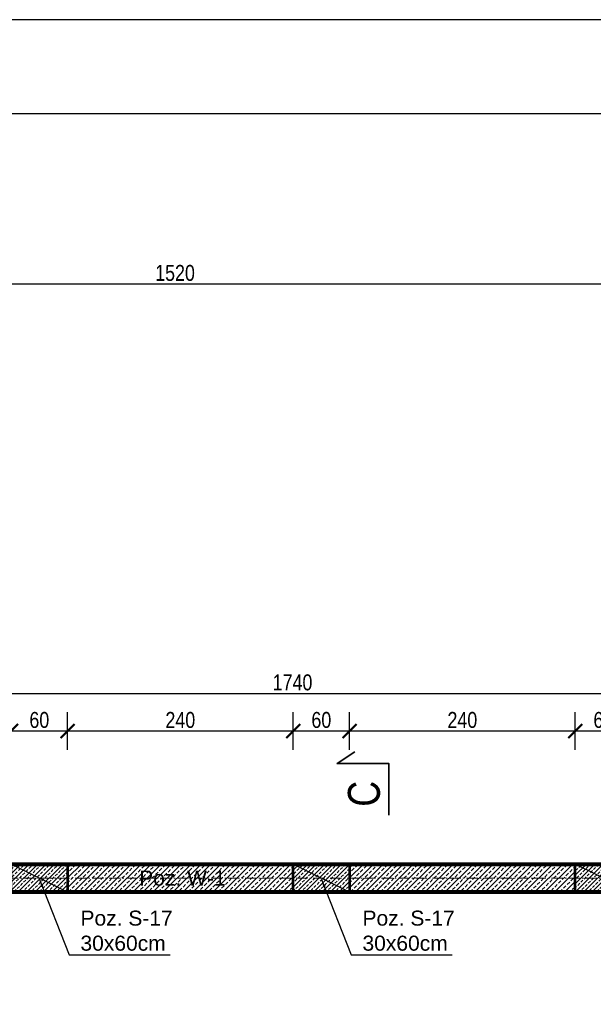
# Model space of a CAD drawing. Header units: inches. Extents: x 201967 to 338763, y -32705 to 30884.
# Tile 164 of 236: x 318129 to 318739, y 11141 to 12189. Entities that reach past the tile are written whole.
import ezdxf

# ---------------------------------------------------------------- set-up
doc = ezdxf.new("R2010")
doc.units = ezdxf.units.IN
doc.header["$MEASUREMENT"] = 0
doc.linetypes.add('ACAD_ISO10W100', pattern=[18, 12, -3, 0, -3])
for name, color, linetype, lineweight in [('01 a KONSTRUKCJA żelbet', 94, 'Continuous', 80), ('01 a1 KONSTRUKCJA żelebet', 200, 'Continuous', 53), ('01h2 KONSTRUKCJA pozycje belki', 254, 'Continuous', 13), ('01h3 KONSTRUKCJA pozycje słupy', 252, 'Continuous', 13), ('11 OSIE ściany', 2, 'ACAD_ISO10W100', 5), ('20 KRESKOWANIE ścian', 63, 'Continuous', 5), ('90 WYMIAR', 155, 'Continuous', 9), ('91 PRZEKROJE', 7, 'Continuous', 35)]:
    doc.layers.add(name, color=color, linetype=linetype, lineweight=lineweight)
doc.styles.add('100 arial', font='arial.ttf', dxfattribs={"width": 0.8, "height": 17})
doc.styles.add('OPIS', font='arial.ttf')
doc.styles.add('RomanS', font='romans.shx')
doc.dimstyles.new('100', dxfattribs={"dimscale": 10, "dimtxt": 17, "dimasz": 1.5, "dimexe": 2, "dimexo": 2, "dimgap": 0.3, "dimtad": 1, "dimdec": 1, "dimrnd": 0.5, "dimdsep": 46, "dimtxsty": '100 arial', "dimblk": 'ARCHTICK', "dimcen": 10, "dimclrd": 256, "dimclre": 256, "dimclrt": 256, "dimadec": 0, "dimazin": 0, "dimtfac": 1, "dimtdec": 1, "dimtix": 1, "dimtmove": 1, "dimatfit": 3, "dimfxl": 2, "dimfxlon": 1, "dimtolj": 1, "dimarcsym": 0})
doc.dimstyles.new('DIM100txt12', dxfattribs={"dimtxt": 12, "dimasz": 1.05, "dimexe": 0, "dimexo": 8, "dimgap": 4, "dimtad": 1, "dimdec": 7, "dimrnd": 0.5, "dimdsep": 46, "dimtxsty": 'RomanS', "dimblk1": 'DIM', "dimblk2": 'DIM', "dimsah": 1, "dimcen": 0.09, "dimse1": 1, "dimse2": 1, "dimclrt": 256, "dimadec": 1, "dimazin": 0, "dimtfac": 1, "dimtdec": 7, "dimtix": 1, "dimtofl": 0, "dimtmove": 2, "dimatfit": 3, "dimfxl": 1, "dimtolj": 1, "dimtzin": 0, "dimarcsym": 0})

# ---------------------------------------------------------------- blocks, each defined once
blk = doc.blocks.new('_ARCHTICK')
at = {"color": 0, "linetype": 'ByBlock', "const_width": 0.15}
blk.add_lwpolyline([(-0.5, -0.5), (0.5, 0.5)], dxfattribs=at)
blk = doc.blocks.new('*D1156')
at = {"layer": '90 WYMIAR', "lineweight": -2, "transparency": 16777216}
for p, q in [((317534.1205437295, 11887.95220172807), (317534.1205437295, 11927.95220172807)), ((319054.1205437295, 11907.95220172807), (317534.1205437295, 11907.95220172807)), ((319054.1205437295, 11907.95220172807), (319054.1205437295, 11887.95220172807))]:
    blk.add_line(p, q, dxfattribs=at)
at = {"layer": 'Defpoints', "color": 0, "transparency": 16777216}
for p in [(319054.1205437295, 11915.75964808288), (317534.1205437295, 11907.95220172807), (317534.1205437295, 11409.25964808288)]:
    blk.add_point(p, dxfattribs=at)
at = {"layer": '90 WYMIAR', "lineweight": -2, "transparency": 16777216, "xscale": 15, "yscale": 15, "zscale": 15, "rotation": 180}
blk.add_blockref('_ARCHTICK', (317534.1205437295, 11907.95220172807), dxfattribs=at)
at = {"layer": '90 WYMIAR', "lineweight": -2, "transparency": 16777216, "xscale": 15, "yscale": 15, "zscale": 15}
blk.add_blockref('_ARCHTICK', (319054.1205437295, 11907.95220172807), dxfattribs=at)
at = {"layer": '90 WYMIAR', "transparency": 16777216, "insert": (318294.1205437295, 11919.63194251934), "char_height": 17, "attachment_point": 5, "style": '100 arial'}
blk.add_mtext('\\A1;1520', dxfattribs=at)
blk = doc.blocks.new('1 osie 1 część BPPZ')
at = {"layer": '11 OSIE ściany'}
blk.add_line((-907.3999998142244, 230.0009718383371), (-4101.782290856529, 230.0009718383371), dxfattribs=at)
blk = doc.blocks.new('*U1125')
at = {"lineweight": 5, "ltscale": 0.25}
h = blk.add_hatch(dxfattribs=at)
h.set_pattern_fill('ANSI33', color=5, style=0)
h.set_pattern_definition([(45, (0, -25), (-4.490128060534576, 4.490128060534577), []), (45, (4.490130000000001, -25), (-4.490128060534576, 4.490128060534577), [3.175, -1.5875])])
h.paths.add_polyline_path([(0, 0), (-4.973799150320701e-15, -60), (30, -60), (30, 0)])
blk.add_lwpolyline([(0, 0), (-4.973799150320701e-15, -60), (30, -60), (30, 0)], close=True)
at = {"layer": 'Defpoints'}
blk.add_line((0, 0), (30, -60), dxfattribs=at)
blk = doc.blocks.new('1 słupy parter rozbudowa 2')
at = {"layer": '01 a1 KONSTRUKCJA żelebet', "xscale": -1, "rotation": 270}
for p in [(1210.657515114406, -15), (1510.657515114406, -15.00000000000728), (1810.657515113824, -15.00000000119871)]:
    blk.add_blockref('*U1125', p, dxfattribs=at)
blk = doc.blocks.new('*U1165')
at = {"layer": '91 PRZEKROJE'}
blk.add_lwpolyline([(-6680.216077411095, 15694.43516919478), (-6625.216077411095, 15694.43516919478), (-6625.216077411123, 15749.43516919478), (-6612.913920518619, 15730.59427239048)], dxfattribs=at)
at = {"layer": '91 PRZEKROJE', "color": 2, "insert": (-6671.162506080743, 15737.98818830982), "char_height": 34, "attachment_point": 1, "style": '100 arial'}
blk.add_mtext_dynamic_manual_height_columns('C', width=64.0781552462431, gutter_width=85, heights=[0], dxfattribs=at)
blk = doc.blocks.new('1 przekroje jagielońska')
at = {"layer": '91 PRZEKROJE', "rotation": 90}
blk.add_blockref('*U1165', (12125.51062797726, 6977.17410454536), dxfattribs=at)
blk = doc.blocks.new('DIM')
for p, q in [((7.275957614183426e-12, -13.00000000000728), (7.275957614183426e-12, 12.99999999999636)), ((8.000000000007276, -7.275957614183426e-12), (-7.999999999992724, -7.275957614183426e-12))]:
    blk.add_line(p, q)
at = {"const_width": 1.714285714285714}
blk.add_lwpolyline([(5.714285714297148, 5.714285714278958), (-5.71428571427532, -5.71428571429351)], dxfattribs=at)
blk = doc.blocks.new('*D1196')
at = {"layer": '90 WYMIAR', "lineweight": -2, "transparency": 16777216}
for p, q in [((316776.7828983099, 11749.88683149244), (316736.7828983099, 11749.88683149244)), ((316756.7828983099, 11275.75964808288), (316756.7828983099, 11749.88683149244)), ((316776.7828983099, 11275.75964808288), (316736.7828983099, 11275.75964808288))]:
    blk.add_line(p, q, dxfattribs=at)
at = {"layer": 'Defpoints', "color": 0, "transparency": 16777216}
for p in [(316756.7828983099, 11749.88683149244), (319054.1205437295, 11749.88683149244), (316869.7382526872, 11275.75964808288)]:
    blk.add_point(p, dxfattribs=at)
at = {"layer": '90 WYMIAR', "lineweight": -2, "transparency": 16777216, "xscale": 15, "yscale": 15, "zscale": 15}
for p, rotation in [((316756.7828983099, 11749.88683149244), 90), ((316756.7828983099, 11275.75964808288), 270)]:
    blk.add_blockref('_ARCHTICK', p, dxfattribs=dict(at, rotation=rotation))
at = {"layer": '90 WYMIAR', "transparency": 16777216, "insert": (316745.2828983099, 11512.82323978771), "char_height": 17, "attachment_point": 5, "rotation": 90, "style": '100 arial'}
blk.add_mtext('\\A1;474', dxfattribs=at)
blk = doc.blocks.new('*D1561')
at = {"layer": '90 WYMIAR', "lineweight": -2, "transparency": 16777216}
for p, q in [((318719.7780588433, 11412.26559632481), (318719.7780588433, 11452.26559632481)), ((318779.7780588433, 11412.26559632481), (318779.7780588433, 11452.26559632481)), ((318779.7780588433, 11432.26559632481), (318719.7780588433, 11432.26559632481))]:
    blk.add_line(p, q, dxfattribs=at)
at = {"layer": 'Defpoints', "color": 0, "transparency": 16777216}
for p in [(318719.7780588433, 11432.26559632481), (318719.7780588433, 11290.75964808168), (318779.7780588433, 11290.75964808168)]:
    blk.add_point(p, dxfattribs=at)
at = {"layer": '90 WYMIAR', "lineweight": -2, "transparency": 16777216, "xscale": 15, "yscale": 15, "zscale": 15, "rotation": 180}
blk.add_blockref('_ARCHTICK', (318719.7780588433, 11432.26559632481), dxfattribs=at)
at = {"layer": '90 WYMIAR', "lineweight": -2, "transparency": 16777216, "xscale": 15, "yscale": 15, "zscale": 15}
blk.add_blockref('_ARCHTICK', (318779.7780588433, 11432.26559632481), dxfattribs=at)
at = {"layer": '90 WYMIAR', "transparency": 16777216, "insert": (318749.7780588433, 11443.94533711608), "char_height": 17, "attachment_point": 5, "style": '100 arial'}
blk.add_mtext('\\A1;60', dxfattribs=at)
blk = doc.blocks.new('*D1562')
at = {"layer": '90 WYMIAR', "lineweight": -2, "transparency": 16777216}
for p, q in [((318479.7780588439, 11412.26559632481), (318479.7780588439, 11452.26559632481)), ((318719.7780588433, 11412.26559632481), (318719.7780588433, 11452.26559632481)), ((318719.7780588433, 11432.26559632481), (318479.7780588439, 11432.26559632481))]:
    blk.add_line(p, q, dxfattribs=at)
at = {"layer": 'Defpoints', "color": 0, "transparency": 16777216}
for p in [(318479.7780588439, 11432.26559632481), (318479.7780588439, 11290.75964808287), (318719.7780588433, 11290.75964808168)]:
    blk.add_point(p, dxfattribs=at)
at = {"layer": '90 WYMIAR', "lineweight": -2, "transparency": 16777216, "xscale": 15, "yscale": 15, "zscale": 15, "rotation": 180}
blk.add_blockref('_ARCHTICK', (318479.7780588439, 11432.26559632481), dxfattribs=at)
at = {"layer": '90 WYMIAR', "lineweight": -2, "transparency": 16777216, "xscale": 15, "yscale": 15, "zscale": 15}
blk.add_blockref('_ARCHTICK', (318719.7780588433, 11432.26559632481), dxfattribs=at)
at = {"layer": '90 WYMIAR', "transparency": 16777216, "insert": (318599.7780588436, 11443.94533711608), "char_height": 17, "attachment_point": 5, "style": '100 arial'}
blk.add_mtext('\\A1;240', dxfattribs=at)
blk = doc.blocks.new('*D1563')
at = {"layer": '90 WYMIAR', "lineweight": -2, "transparency": 16777216}
for p, q in [((318419.7780588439, 11412.26559632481), (318419.7780588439, 11452.26559632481)), ((318479.7780588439, 11412.26559632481), (318479.7780588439, 11452.26559632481)), ((318479.7780588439, 11432.26559632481), (318419.7780588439, 11432.26559632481))]:
    blk.add_line(p, q, dxfattribs=at)
at = {"layer": 'Defpoints', "color": 0, "transparency": 16777216}
for p in [(318419.7780588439, 11432.26559632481), (318419.7780588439, 11290.75964808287), (318479.7780588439, 11290.75964808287)]:
    blk.add_point(p, dxfattribs=at)
at = {"layer": '90 WYMIAR', "lineweight": -2, "transparency": 16777216, "xscale": 15, "yscale": 15, "zscale": 15, "rotation": 180}
blk.add_blockref('_ARCHTICK', (318419.7780588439, 11432.26559632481), dxfattribs=at)
at = {"layer": '90 WYMIAR', "lineweight": -2, "transparency": 16777216, "xscale": 15, "yscale": 15, "zscale": 15}
blk.add_blockref('_ARCHTICK', (318479.7780588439, 11432.26559632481), dxfattribs=at)
at = {"layer": '90 WYMIAR', "transparency": 16777216, "insert": (318449.7780588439, 11443.94533711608), "char_height": 17, "attachment_point": 5, "style": '100 arial'}
blk.add_mtext('\\A1;60', dxfattribs=at)
blk = doc.blocks.new('*D1564')
at = {"layer": '90 WYMIAR', "lineweight": -2, "transparency": 16777216}
for p, q in [((318179.7780588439, 11412.26559632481), (318179.7780588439, 11452.26559632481)), ((318419.7780588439, 11412.26559632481), (318419.7780588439, 11452.26559632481)), ((318419.7780588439, 11432.26559632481), (318179.7780588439, 11432.26559632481))]:
    blk.add_line(p, q, dxfattribs=at)
at = {"layer": 'Defpoints', "color": 0, "transparency": 16777216}
for p in [(318179.7780588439, 11432.26559632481), (318179.7780588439, 11290.75964808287), (318419.7780588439, 11290.75964808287)]:
    blk.add_point(p, dxfattribs=at)
at = {"layer": '90 WYMIAR', "lineweight": -2, "transparency": 16777216, "xscale": 15, "yscale": 15, "zscale": 15, "rotation": 180}
blk.add_blockref('_ARCHTICK', (318179.7780588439, 11432.26559632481), dxfattribs=at)
at = {"layer": '90 WYMIAR', "lineweight": -2, "transparency": 16777216, "xscale": 15, "yscale": 15, "zscale": 15}
blk.add_blockref('_ARCHTICK', (318419.7780588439, 11432.26559632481), dxfattribs=at)
at = {"layer": '90 WYMIAR', "transparency": 16777216, "insert": (318299.7780588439, 11443.94533711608), "char_height": 17, "attachment_point": 5, "style": '100 arial'}
blk.add_mtext('\\A1;240', dxfattribs=at)
blk = doc.blocks.new('*D1565')
at = {"layer": '90 WYMIAR', "lineweight": -2, "transparency": 16777216}
for p, q in [((318119.7780588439, 11412.26559632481), (318119.7780588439, 11452.26559632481)), ((318179.7780588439, 11412.26559632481), (318179.7780588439, 11452.26559632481)), ((318179.7780588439, 11432.26559632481), (318119.7780588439, 11432.26559632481))]:
    blk.add_line(p, q, dxfattribs=at)
at = {"layer": 'Defpoints', "color": 0, "transparency": 16777216}
for p in [(318119.7780588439, 11432.26559632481), (318119.7780588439, 11290.75964808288), (318179.7780588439, 11290.75964808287)]:
    blk.add_point(p, dxfattribs=at)
at = {"layer": '90 WYMIAR', "lineweight": -2, "transparency": 16777216, "xscale": 15, "yscale": 15, "zscale": 15, "rotation": 180}
blk.add_blockref('_ARCHTICK', (318119.7780588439, 11432.26559632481), dxfattribs=at)
at = {"layer": '90 WYMIAR', "lineweight": -2, "transparency": 16777216, "xscale": 15, "yscale": 15, "zscale": 15}
blk.add_blockref('_ARCHTICK', (318179.7780588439, 11432.26559632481), dxfattribs=at)
at = {"layer": '90 WYMIAR', "transparency": 16777216, "insert": (318149.7780588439, 11443.94533711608), "char_height": 17, "attachment_point": 5, "style": '100 arial'}
blk.add_mtext('\\A1;60', dxfattribs=at)
blk = doc.blocks.new('*D1578')
at = {"layer": '90 WYMIAR', "lineweight": -2, "transparency": 16777216}
for p, q in [((317549.1205437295, 11452.26559632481), (317549.1205437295, 11492.26559632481)), ((319289.1205437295, 11452.26559632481), (319289.1205437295, 11492.26559632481)), ((317549.1205437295, 11472.26559632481), (319289.1205437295, 11472.26559632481))]:
    blk.add_line(p, q, dxfattribs=at)
at = {"layer": 'Defpoints', "color": 0, "transparency": 16777216}
for p in [(319289.1205437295, 11472.26559632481), (319289.1205437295, 11290.75964808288), (317549.1205437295, 11260.75964808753)]:
    blk.add_point(p, dxfattribs=at)
at = {"layer": '90 WYMIAR', "lineweight": -2, "transparency": 16777216, "xscale": 15, "yscale": 15, "zscale": 15, "rotation": 180}
blk.add_blockref('_ARCHTICK', (317549.1205437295, 11472.26559632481), dxfattribs=at)
at = {"layer": '90 WYMIAR', "lineweight": -2, "transparency": 16777216, "xscale": 15, "yscale": 15, "zscale": 15}
blk.add_blockref('_ARCHTICK', (319289.1205437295, 11472.26559632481), dxfattribs=at)
at = {"layer": '90 WYMIAR', "transparency": 16777216, "insert": (318419.1205437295, 11483.94533711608), "char_height": 17, "attachment_point": 5, "style": '100 arial'}
blk.add_mtext('\\A1;1740', dxfattribs=at)

msp = doc.modelspace()

# ---------------------------------------------------------------- hatches: boundary and pattern name
at = {"layer": '20 KRESKOWANIE ścian'}
h = msp.add_hatch(dxfattribs=at)
h.set_pattern_fill('ANSI33', color=256, scale=30)
h.set_pattern_definition([(45, (-1559.342484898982, -5124.889396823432), (-5.303300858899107, 5.303300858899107), []), (45, (-1554.039184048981, -5124.889396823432), (-5.303300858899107, 5.303300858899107), [3.75, -1.875])])
h.paths.add_polyline_path([(318419.778058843, 11290.75964808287), (318179.7780588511, 11290.75964808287), (318179.7780588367, 11260.75964808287), (318419.7780588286, 11260.75964808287)])
h = msp.add_hatch(dxfattribs=at)
h.set_pattern_fill('ANSI33', color=256, scale=30)
h.set_pattern_definition([(45, (-1259.342484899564, -5124.889396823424), (-5.303300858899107, 5.303300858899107), []), (45, (-1254.039184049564, -5124.889396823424), (-5.303300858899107, 5.303300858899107), [3.75, -1.875])])
h.paths.add_polyline_path([(318719.7780588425, 11290.75964808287), (318479.7780588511, 11290.75964808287), (318479.7780588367, 11260.75964808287), (318719.778058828, 11260.75964808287)])

# ---------------------------------------------------------------- linework, layer by layer
at = {"layer": '01 a KONSTRUKCJA żelbet'}
msp.add_lwpolyline([(319619.120543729, 11260.75964808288), (316984.1205437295, 11260.75964808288), (316984.1205437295, 11290.75964808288), (319619.120543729, 11290.75964808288)], close=True, dxfattribs=at)
at = {"layer": 'Defpoints'}
for points in [[(316578.4264551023, 7989.201410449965), (324078.4264551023, 7989.201410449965), (324078.4264551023, 12189.20141044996), (316578.4264551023, 12189.20141044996)], [(316678.4264551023, 8089.201410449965), (323978.4264551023, 8089.201410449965), (323978.4264551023, 12089.20141044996), (316678.4264551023, 12089.20141044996)]]:
    msp.add_lwpolyline(points, close=True, dxfattribs=at)

# ---------------------------------------------------------------- block references
at = {"layer": '01 a1 KONSTRUKCJA żelebet'}
msp.add_blockref('1 słupy parter rozbudowa 2', (316969.1205437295, 11275.75964808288), dxfattribs=at)
at = {"layer": '11 OSIE ściany'}
msp.add_blockref('1 osie 1 część BPPZ', (320971.5205435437, 11045.75867624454), dxfattribs=at)
at = {"layer": '91 PRZEKROJE'}
msp.add_blockref('1 przekroje jagielońska', (322090.5205435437, 11045.75867624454), dxfattribs=at)

# ---------------------------------------------------------------- texts
at = {"layer": '01h2 KONSTRUKCJA pozycje belki', "insert": (318301.9813023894, 11275.72002381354), "char_height": 16, "attachment_point": 5, "style": 'OPIS'}
msp.add_mtext('Poz. W-1', dxfattribs=at)
at = {"layer": '01h3 KONSTRUKCJA pozycje słupy', "char_height": 16, "attachment_point": 4, "style": 'OPIS'}
for insert in [(318193.5330089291, 11219.74464990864), (318493.5330089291, 11219.74464990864)]:
    msp.add_mtext('Poz. S-17\\P30x60cm', dxfattribs=dict(at, insert=insert))

# ---------------------------------------------------------------- dimensions: what is measured, and where the dimension line sits
at = {"layer": '90 WYMIAR'}
for base, p1, p2, picture, middle in [((317534.1205437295, 11907.95220172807), (319054.1205437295, 11915.75964808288), (317534.1205437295, 11409.25964808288), '*D1156', (318294.1205437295, 11919.63194251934)), ((319289.1205437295, 11472.26559632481), (317549.1205437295, 11260.75964808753), (319289.1205437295, 11290.75964808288), '*D1578', (318419.1205437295, 11483.94533711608)), ((318119.7780588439, 11432.26559632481), (318179.7780588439, 11290.75964808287), (318119.7780588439, 11290.75964808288), '*D1565', (318149.7780588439, 11443.94533711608)), ((318179.7780588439, 11432.26559632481), (318419.7780588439, 11290.75964808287), (318179.7780588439, 11290.75964808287), '*D1564', (318299.7780588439, 11443.94533711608)), ((318419.7780588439, 11432.26559632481), (318479.7780588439, 11290.75964808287), (318419.7780588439, 11290.75964808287), '*D1563', (318449.7780588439, 11443.94533711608)), ((318479.7780588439, 11432.26559632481), (318719.7780588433, 11290.75964808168), (318479.7780588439, 11290.75964808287), '*D1562', (318599.7780588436, 11443.94533711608)), ((318719.7780588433, 11432.26559632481), (318779.7780588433, 11290.75964808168), (318719.7780588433, 11290.75964808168), '*D1561', (318749.7780588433, 11443.94533711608))]:
    dim = msp.add_linear_dim(base=base, p1=p1, p2=p2, dimstyle='100', dxfattribs=at)
    dim.commit()
    dim.dimension.update_dxf_attribs({"geometry": picture, "text_midpoint": middle})
dim = msp.add_linear_dim(base=(316756.7828983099, 11749.88683149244), p1=(316869.7382526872, 11275.75964808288), p2=(319054.1205437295, 11749.88683149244), angle=90, dimstyle='100', dxfattribs=at)
dim.commit()
dim.dimension.update_dxf_attribs({"geometry": '*D1196', "text_midpoint": (316745.2828983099, 11512.82323978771)})

# ---------------------------------------------------------------- leaders
at = {"layer": '01h3 KONSTRUKCJA pozycje słupy', "annotation_type": 0, "has_hookline": 1, "hookline_direction": 0, "text_width": 95.41064120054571}
for points in [[(318150.0785699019, 11274.12673440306), (318181.5330089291, 11194.10026609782), (318189.5330089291, 11194.10026609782)], [(318450.0785699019, 11274.12673440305), (318481.5330089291, 11194.10026609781), (318489.5330089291, 11194.10026609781)]]:
    msp.add_leader(points, dimstyle='DIM100txt12', override={"dimasz": 8, "dimgap": 4, "dimtad": 1}, dxfattribs=at)

doc.saveas('drawing.dxf')
